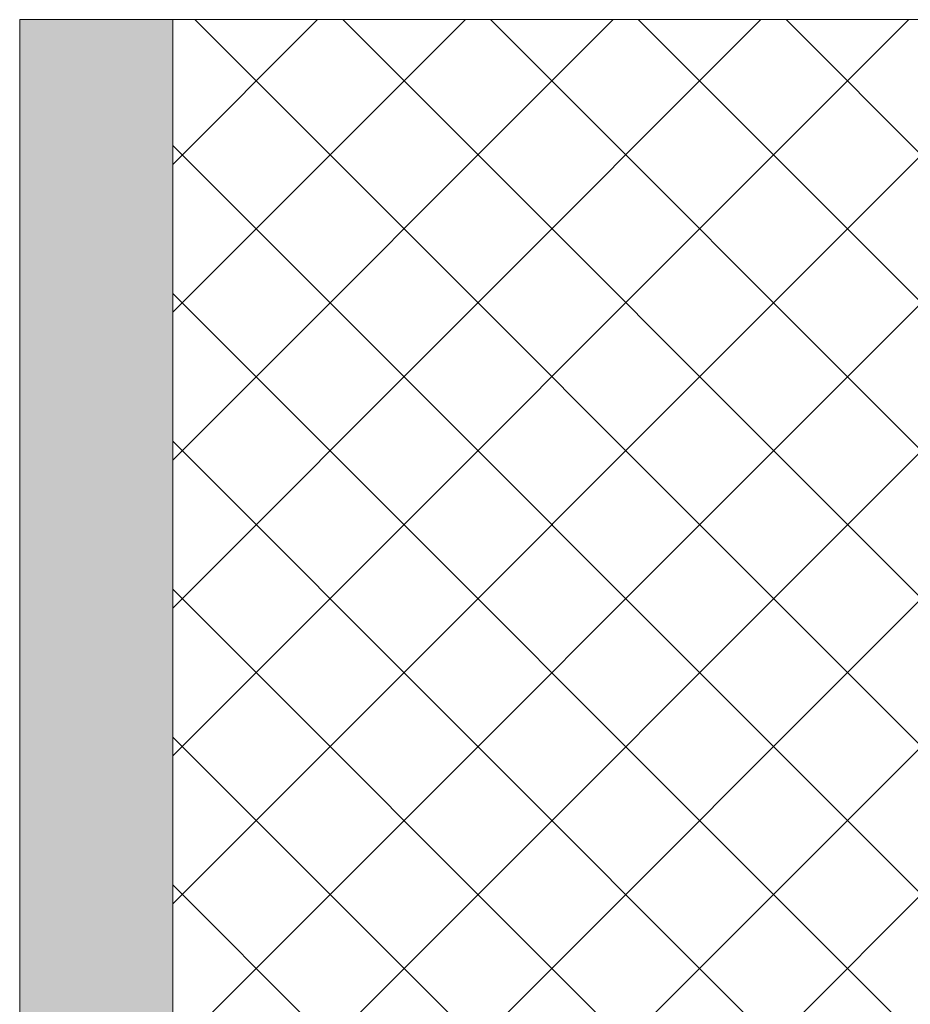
# Model space of a CAD drawing. Header units: millimetres. Extents: x -6861 to -4784, y 84 to 6892.
# Tile 199 of 200: x -6155 to -6027, y 6751 to 6892. Entities that reach past the tile are written whole.
import ezdxf

# ---------------------------------------------------------------- set-up
doc = ezdxf.new("R2010")
doc.units = ezdxf.units.MM
doc.linetypes.add('Dash', pattern=[6, 3, -3])
doc.layers.add('A-ANNO-DIMS', color=7, linetype='Dash', lineweight=9, true_color=0xd2d2d2)
doc.layers.add('A-DETL-GENF', color=7, linetype='Continuous', lineweight=9)
doc.layers.add('E-LITE-EQPM', color=7, linetype='Continuous', lineweight=20)

msp = doc.modelspace()

# ---------------------------------------------------------------- hatches: boundary and pattern name
at = {"layer": 'A-DETL-GENF', "true_color": 0xc0c0c0}
h = msp.add_hatch(color=9, dxfattribs=at)
h.paths.add_polyline_path([(-6133.18, 6266.9), (-6133.18, 6437), (-6155.18, 6437), (-6155.18, 6266.9)])
h.paths.add_polyline_path([(-6146.21, 6722), (-6133.18, 6722), (-6133.18, 6892.5), (-6155.18, 6892.5), (-6155.18, 6722)])
at = {"layer": 'A-DETL-GENF', "true_color": 0xaaaaaa}
h = msp.add_hatch(dxfattribs=at)
h.set_pattern_fill('FP_1', color=253, style=0, pattern_type=2)
h.set_pattern_definition([(45, (-2886.22, 0), (-10.606602, 10.606602), []), (135, (-2886.22, 0), (-10.606602, -10.606602), [])])
h.paths.add_polyline_path([(-6133.18, 6266.9), (-5897.28, 6266.9), (-5897.28, 6892.5), (-6133.18, 6892.5), (-6133.18, 6722), (-5940.18, 6722), (-5940.18, 6437), (-6133.18, 6437), (-6133.18, 6284.3)])

# ---------------------------------------------------------------- linework, layer by layer
at = {"layer": 'A-ANNO-DIMS', "color": 9, "linetype": 'Continuous', "true_color": 0xc8c8c8}
msp.add_line((-5897.28, 6892.5), (-6133.18, 6892.5), dxfattribs=at)
at = {"layer": 'E-LITE-EQPM'}
for p, q in [((-6133.18, 6892.5), (-6155.18, 6892.5)), ((-6155.18, 6892.5), (-6155.18, 6722)), ((-6133.18, 6722), (-6133.18, 6892.5))]:
    msp.add_line(p, q, dxfattribs=at)

doc.saveas('drawing.dxf')
